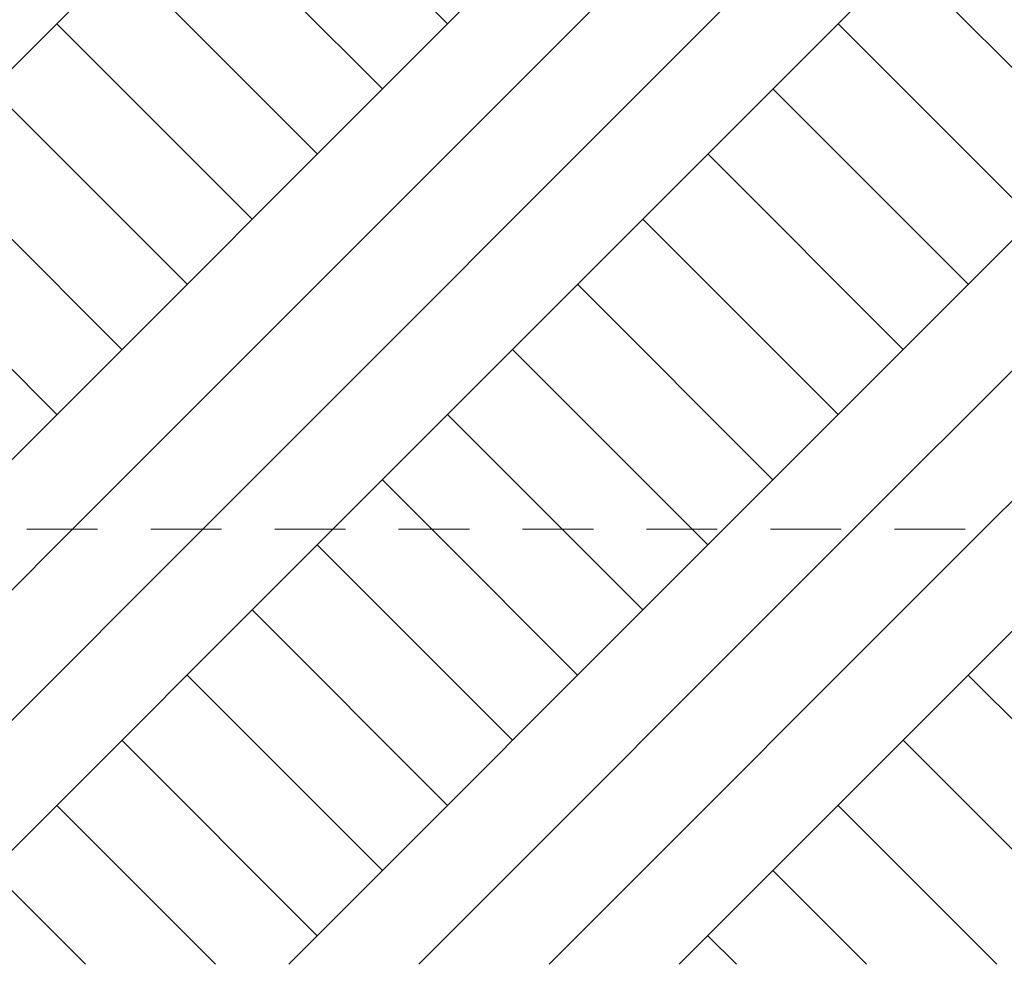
# Model space of a CAD drawing. Header units: millimetres. Extents: x 208545 to 5957542, y -593447 to 257160.
# Tile 17 of 60: x 5933439 to 5934829, y -590871 to -589538. Entities that reach past the tile are written whole.
import ezdxf

# ---------------------------------------------------------------- set-up
doc = ezdxf.new("R2010")
doc.units = ezdxf.units.MM
doc.header["$MEASUREMENT"] = 0
doc.linetypes.add('Przerywana KRÓTKA', pattern=[175, 100, -75])
doc.layers.add('Sytuacja - Teren_Nr_pióra__1', color=7, linetype='Continuous', lineweight=13)
doc.layers.add('Sytuacja - Teren_Nr_pióra__101', color=252, linetype='Continuous', lineweight=5)
pattern_1 = [(45, (5682170.8, -588257), (-275.77163, 275.77163), []), (45, (5682078.9, -588165.1), (-551.5433, 551.5433), []), (45, (5681986.94, -588073.15), (-551.5433, 551.5433), []), (135, (5681895.02, -587981.22), (91.92388, 91.92388), [390, -390])]

msp = doc.modelspace()

# ---------------------------------------------------------------- hatches: boundary and pattern name
at = {"layer": 'Sytuacja - Teren_Nr_pióra__1', "linetype": 'Continuous', "lineweight": 13}
h = msp.add_hatch(dxfattribs=at)
h.set_pattern_fill('Grunt_0004', style=0, pattern_type=2)
h.set_pattern_definition(pattern_1)
h.paths.add_polyline_path([(5931862.677, -589453.385), (5930871.848, -589656.995), (5929652.054, -589807.907), (5928955.771, -589893.729), (5928444.349, -589956.995), (5928744.349, -590256.995), (5951398.605, -590256.995), (5951698.605, -589956.995), (5951684.898, -589956.995), (5951676.487, -589956.995), (5951665.82, -589956.995), (5950125.283, -589770.263), (5949211.104, -589656.995), (5948071.86, -589423.501), (5946760.917, -589156.995), (5944964.046, -588824.483), (5944590.303, -588756.995), (5944068.611, -588685.116), (5942349.934, -588456.995), (5940606.307, -588272.103), (5940469.17, -588256.995), (5940373.013, -588256.995), (5940155.682, -588256.995), (5939459.574, -588256.995), (5939037.185, -588303.823), (5937725.854, -588456.995), (5936480.001, -588626.534), (5935527.542, -588756.995), (5934539.263, -588934.142), (5933313.52, -589156.995)])
at = {"layer": 'Sytuacja - Teren_Nr_pióra__101', "linetype": 'Continuous', "lineweight": 5}
h = msp.add_hatch(dxfattribs=at)
h.set_pattern_fill('Grunt_0004', color=252, style=0, pattern_type=2)
h.set_pattern_definition(pattern_1)
h.paths.add_polyline_path([(5927094.113, -589956.995), (5928444.349, -589956.995), (5928744.349, -590256.995), (5951398.605, -590256.995), (5951698.605, -589956.995), (5953782.133, -589956.995), (5953782.133, -590870.884), (5927094.113, -590870.884)])

# ---------------------------------------------------------------- linework, layer by layer
at = {"layer": 'Sytuacja - Teren_Nr_pióra__101', "color": 252, "linetype": 'Przerywana KRÓTKA', "lineweight": 5}
msp.add_line((5951398.605, -590256.995), (5928744.349, -590256.995), dxfattribs=at)

doc.saveas('drawing.dxf')
